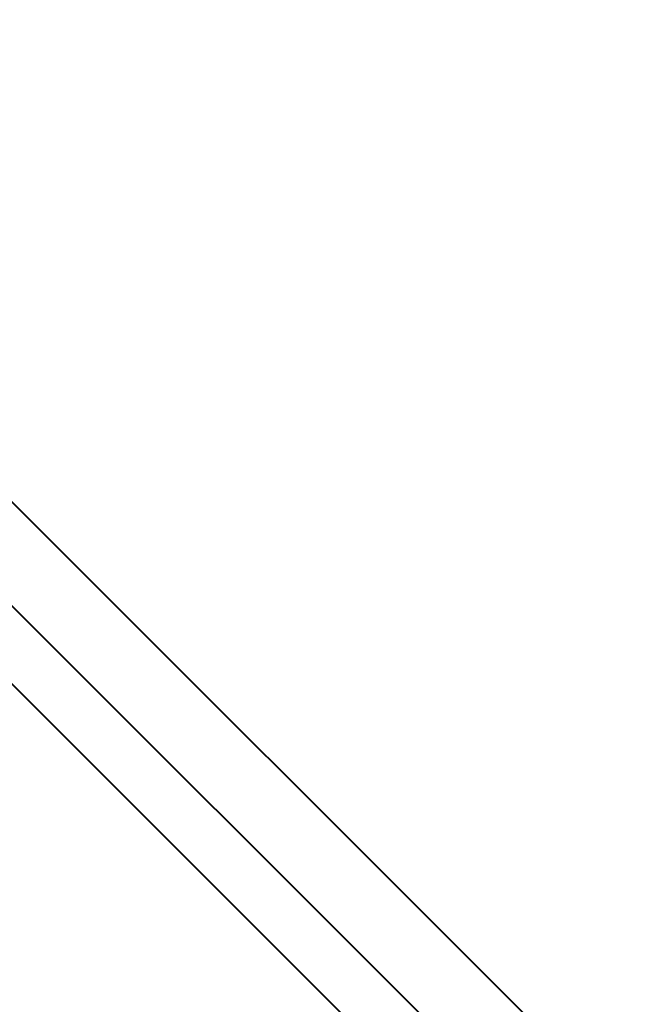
# Model space of a CAD drawing. Header units: millimetres. Extents: x -290 to 116110, y -2975 to 80225.
# Tile 96 of 247: x 41279 to 41449, y 55298 to 55565. Entities that reach past the tile are written whole.
import ezdxf

# ---------------------------------------------------------------- set-up
doc = ezdxf.new("R2010")
doc.units = ezdxf.units.MM
doc.layers.add('Стены разрез', color=7, linetype='Continuous', lineweight=40)
doc.layers.add('Стены штриховка', color=7, linetype='Continuous', lineweight=40)

# ---------------------------------------------------------------- blocks, each defined once
blk = doc.blocks.new('135_SLK_GD_AR_rvt-1-B2_-11_400__На лист секция 4_-11_400')
at = {"layer": 'Стены разрез', "lineweight": 9, "true_color": 0xaaaaaa}
h = blk.add_hatch(dxfattribs=at)
h.set_pattern_fill('FP_5', color=253, style=0, pattern_type=2)
h.set_pattern_definition([(0, (0, 0), (406.4, 101.6), [33.528, -271.272, 33.528, -271.272, -1625.6]), (0, (0, 0), (406.4, 101.6), [-609.6, 33.528, -576.072, 33.528, -271.272, -711.2]), (0, (0, 0), (406.4, 101.6), [-1524, 33.528, -169.672, 33.528, -474.472]), (120, (152.4, 50.8), (-291.188181, 301.1527241), [33.528, -271.272, 33.528, -271.272, -1625.6]), (120, (152.4, 50.8), (-291.188181, 301.1527241), [-609.6, 33.528, -576.072, 33.528, -271.272, -711.2]), (120, (152.4, 50.8), (-291.188181, 301.1527241), [-1524, 33.528, -169.672, 33.528, -474.472]), (240, (203.2, 254), (-115.211819, -402.7527241), [33.528, -271.272, 33.528, -271.272, -1625.6]), (240, (203.2, 254), (-115.211819, -402.7527241), [-609.6, 33.528, -576.072, 33.528, -271.272, -711.2]), (240, (203.2, 254), (-115.211819, -402.7527241), [-1524, 33.528, -169.672, 33.528, -474.472])])
h.paths.add_polyline_path([(-13091588.98, -9246289.5), (-13091574.84, -9246275.36), (-13094659.66, -9243190.53), (-13094659.66, -9243218.81), (-13092142.38, -9245736.1)])
at = {"layer": 'Стены разрез', "color": 253, "true_color": 0xaaaaaa}
for p, q in [((-13091574.84, -9246275.36), (-13094659.66, -9243190.53)), ((-13094624.66, -9243275.03), (-13091599.59, -9246300.11))]:
    blk.add_line(p, q, dxfattribs=at)
at = {"layer": 'Стены штриховка', "color": 253, "true_color": 0xaaaaaa}
blk.add_line((-13094639.66, -9243238.81), (-13091588.98, -9246289.5), dxfattribs=at)
blk = doc.blocks.new('A$Cc005853f')
at = {"lineweight": 5}
blk.add_blockref('135_SLK_GD_AR_rvt-1-B2_-11_400__На лист секция 4_-11_400', (13133512.77, 9298039.75), dxfattribs=at)

msp = doc.modelspace()

# ---------------------------------------------------------------- block references
msp.add_blockref('A$Cc005853f', (2087, 921.73))

doc.saveas('drawing.dxf')
